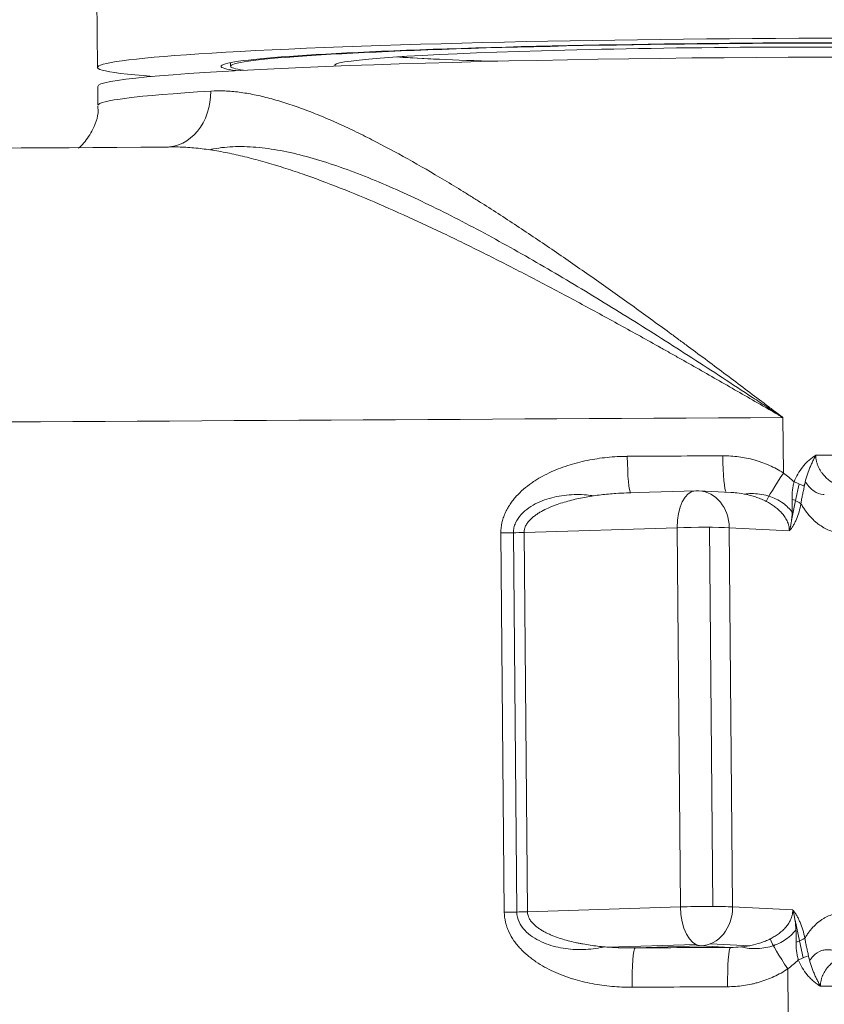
# Model space of a CAD drawing. Header units: millimetres. Extents: x -46 to 5160, y -5105 to -1541.
# Tile 75 of 104: x 4710 to 4717, y -4976 to -4968. Entities that reach past the tile are written whole.
import ezdxf

# ---------------------------------------------------------------- set-up
doc = ezdxf.new("R2010")
doc.units = ezdxf.units.MM
doc.header["$LTSCALE"] = 0.3175
doc.layers.add('1轮廓实线层', color=7, linetype='Continuous', lineweight=18)

# ---------------------------------------------------------------- blocks, each defined once
blk = doc.blocks.new('MR10C-1488')
at = {"layer": '1轮廓实线层'}
for p, q in [((7750.2274, -4862.5518), (7750.2702, -4867.3484)), ((7752.9049, -4867.2674), (7753.0779, -4867.2766)), ((7751.3899, -4867.3082), (7751.3901, -4867.3384)), ((7751.3912, -4867.3348), (7751.3901, -4867.3384)), ((7752.27, -4867.3277), (7752.2692, -4867.3306)), ((7750.2716, -4867.5083), (7750.273, -4867.6681)), ((7756.0445, -4870.3009), (7756.0486, -4870.7691)), ((7756.2311, -4870.8504), (7756.2204, -4870.8778)), ((7755.31, -4870.9183), (7754.7264, -4870.9367)), ((7755.6057, -4870.9323), (7755.3365, -4870.9186)), ((7756.1516, -4871.0015), (7756.1807, -4870.8604)), ((7756.1171, -4871.1689), (7756.1516, -4871.0015)), ((7753.6973, -4874.4714), (7753.6688, -4871.2737)), ((7753.8024, -4874.4702), (7753.7739, -4871.2725)), ((7755.1526, -4871.2296), (7753.8639, -4871.2703)), ((7753.8639, -4871.2703), (7753.8924, -4874.468)), ((7755.1811, -4874.4273), (7755.1526, -4871.2296)), ((7755.4537, -4874.4238), (7755.4252, -4871.2261)), ((7756.0992, -4871.2554), (7755.5927, -4871.2295)), ((7755.5927, -4871.2295), (7755.6212, -4874.4272)), ((7753.8924, -4874.468), (7755.1811, -4874.4273)), ((7755.6212, -4874.4272), (7756.1277, -4874.4531)), ((7756.1468, -4874.54), (7756.1851, -4874.7146)), ((7754.5705, -4874.7664), (7755.3091, -4874.7431)), ((7755.3515, -4874.7556), (7754.7985, -4874.7731)), ((7755.6038, -4874.7685), (7755.3515, -4874.7556)), ((7755.4354, -4874.7374), (7755.7646, -4874.7542)), ((7756.1851, -4874.7146), (7756.2163, -4874.8569)), ((7756.2657, -4874.8631), (7756.2564, -4874.8404)), ((7756.0859, -4874.949), (7756.0894, -4875.3407))]:
    blk.add_line(p, q, dxfattribs=at)
blk.add_arc((7755.3201, -4871.2382), 0.32, 87.07367, 91.80824, dxfattribs=at)
for centre, major_axis, ratio, start_param, end_param in [((7755.55, -4867.3013), (5.2798, 0.047), 0.036886, 0, 3.56455), ((7755.55, -4867.3013), (-4.2398, -0.0378), 0.036886, 3.118149, 6.283185), ((7755.55, -4867.3013), (-4.1598, -0.0371), 0.036886, 2.911786, 6.259741), ((7755.55, -4867.3013), (-3.2808, -0.0292), 0.036886, 3.082708, 6.259743), ((7755.5514, -4867.4612), (-5.2798, -0.047), 0.036886, 3.141599, 6.283095), ((7755.5489, -4867.1856), (-3.0813, -0.0274), 0.036886, 0.459871, 0.539), ((7755.5491, -4867.2), (-2.8799, -0.0257), 0.036886, 0.32655, 0.846974), ((7755.55, -4867.3013), (-4.2398, -0.0378), 0.036886, 0, 0.244181), ((7755.55, -4867.3013), (-4.1598, -0.0371), 0.036886, 6.283185, 6.513132), ((7755.55, -4867.3013), (-3.2808, -0.0292), 0.036886, 0, 0.059024), ((7755.5528, -4867.6211), (-5.2798, -0.047), 0.036886, 5.673285, 6.283176), ((7750.8304, -4867.5415), (-0.0296, 0.4791), 0.819147, 3.077241, 4.648037), ((7664.2296, -4906.9323), (-1037.5588, -9.2429), 0.036886, 4.628493, 4.640951), ((7664.2509, -4909.3305), (1039.9587, 9.2643), 0.036886, 1.482086, 1.498886), ((7755.5813, -4870.8188), (-5.2798, -0.047), 0.036886, 3.141603, 4.571441), ((7664.2538, -4909.6503), (-1039.9587, -9.2643), 0.036886, 4.62417, 4.624947), ((7754.7615, -4870.6161), (0.0018, -0.32), 0.087271, 4.749425, 6.229903), ((7755.5668, -4870.6115), (0.0018, -0.32), 0.088045, 4.749427, 6.196096), ((7756.0769, -4870.7571), (-0.1766, -0.2668), 0.05306, 4.792484, 5.971025), ((7756.1215, -4870.8491), (-0.1492, 0.0578), 0.073304, 3.973634, 4.627848), ((7755.3201, -4871.2382), (-0.0101, 0.3198), 0.523014, 0.000006, 1.527506), ((7755.3201, -4871.2382), (-0.0163, -0.3196), 0.851525, 1.641205, 3.141586), ((7756.0608, -4871.0316), (-0.1569, 0.0312), 0.345262, 3.732703, 4.380788), ((7753.6963, -4871.2617), (0.32, 0.0029), 0.036886, 4.62598, 5.263191), ((7755.3201, -4871.2382), (0.32, 0.0029), 0.036886, 0.550802, 2.121598), ((7755.3486, -4874.4358), (-0.32, -0.0029), 0.036886, 3.692394, 5.263191), ((7755.3486, -4874.4358), (-0.0101, 0.3198), 0.523014, 1.527506, 3.098302), ((7755.3486, -4874.4358), (-0.0163, -0.3196), 0.851525, 0.070409, 1.641205), ((7753.7248, -4874.4594), (0.32, 0.0029), 0.036886, 4.62598, 5.263191), ((7756.1141, -4874.937), (-0.1801, 0.2645), 0.094092, 0.373582, 1.552124), ((7756.0935, -4874.6958), (0.1565, 0.0332), 0.276584, 5.059611, 5.707696), ((7754.8014, -4875.0928), (-0.0018, 0.32), 0.087271, 0.037036, 1.607832), ((7664.2908, -4913.8073), (-1040.2787, -9.2671), 0.036886, 4.62417, 4.624947), ((7755.6066, -4875.0883), (-0.0018, 0.32), 0.088045, 0.037038, 1.607834), ((7756.1574, -4874.8801), (0.1482, 0.0603), 0.004782, 4.824169, 5.478383), ((7755.6212, -4875.2956), (5.2798, 0.047), 0.036886, 0.000007, 1.429848), ((7664.2937, -4914.1271), (1039.9587, 9.2643), 0.036886, 1.482577, 1.483354)]:
    blk.add_ellipse(centre, major_axis=major_axis, ratio=ratio, start_param=start_param, end_param=end_param, dxfattribs=at)
for points, knots in [([(7751.2239, -4867.5481), (7751.2624, -4867.5457), (7751.3017, -4867.5455), (7751.3817, -4867.5488), (7751.4225, -4867.5524), (7751.5054, -4867.563), (7751.5477, -4867.5701), (7751.6336, -4867.5874), (7751.6772, -4867.5977), (7751.766, -4867.6213), (7751.8111, -4867.6345), (7751.9027, -4867.6639), (7751.9493, -4867.6799), (7752.0201, -4867.706), (7752.0439, -4867.7151), (7752.0918, -4867.7338), (7752.1159, -4867.7434), (7752.1885, -4867.7733), (7752.2371, -4867.7942), (7752.3348, -4867.838), (7752.3839, -4867.8608), (7752.4826, -4867.9083), (7752.5322, -4867.933), (7752.6818, -4868.0093), (7752.7825, -4868.0634), (7752.9861, -4868.1773), (7753.0889, -4868.2371), (7753.2446, -4868.3306), (7753.2968, -4868.3623), (7753.3624, -4868.4028), (7753.3755, -4868.4109), (7753.4018, -4868.4273), (7753.4411, -4868.4518), (7753.4805, -4868.4766), (7753.6117, -4868.5597), (7753.7167, -4868.6277), (7753.9267, -4868.7666), (7754.0318, -4868.8373), (7754.2423, -4868.9812), (7754.3476, -4869.0544), (7754.5587, -4869.2028), (7754.6644, -4869.278), (7754.8763, -4869.4304), (7754.9824, -4869.5076), (7755.1155, -4869.6051), (7755.1421, -4869.6247), (7755.1954, -4869.6639), (7755.2221, -4869.6836), (7755.302, -4869.7427), (7755.3553, -4869.7822), (7755.5149, -4869.901), (7755.621, -4869.9806), (7755.78, -4870.1004), (7755.833, -4870.1404), (7755.9123, -4870.2005), (7755.952, -4870.2306), (7755.9983, -4870.2658), (7756.0214, -4870.2833), (7756.033, -4870.2921), (7756.0379, -4870.2959), (7756.0404, -4870.2978), (7756.0412, -4870.2984), (7756.0428, -4870.2996), (7756.0437, -4870.3003), (7756.0445, -4870.3009)], [0, 0, 0, 0, 0.03125, 0.03125, 0.0625, 0.0625, 0.09375, 0.09375, 0.125, 0.125, 0.15625, 0.15625, 0.1875, 0.1875, 0.203125, 0.203125, 0.21875, 0.21875, 0.25, 0.25, 0.28125, 0.28125, 0.3125, 0.3125, 0.375, 0.375, 0.4375, 0.4375, 0.46875, 0.46875, 0.476562, 0.476562, 0.484375, 0.5, 0.5, 0.5625, 0.5625, 0.625, 0.625, 0.6875, 0.6875, 0.75, 0.75, 0.8125, 0.8125, 0.828125, 0.828125, 0.84375, 0.84375, 0.875, 0.875, 0.9375, 0.9375, 0.96875, 0.96875, 0.984375, 0.992188, 0.996094, 0.998047, 0.999023, 0.999023, 0.999512, 0.999512, 1, 1, 1, 1]), ([(7750.2711, -4867.6756), (7750.2717, -4867.6791), (7750.2831, -4867.7445), (7750.2395, -4867.8646), (7750.1682, -4867.9747), (7750.1231, -4868.0173), (7750.108, -4868.03)], [0, 0, 0, 0, 0.024554, 0.460529, 0.812475, 1, 1, 1, 1]), ([(7756.0445, -4870.3009), (7756.0436, -4870.3004), (7756.0423, -4870.2996), (7756.041, -4870.2988), (7756.0401, -4870.2983), (7756.0396, -4870.2981), (7756.0374, -4870.2968), (7756.0321, -4870.2937), (7756.0196, -4870.2864), (7755.9947, -4870.272), (7755.9448, -4870.243), (7755.845, -4870.1852), (7755.7594, -4870.1358), (7755.5881, -4870.0371), (7755.4738, -4869.9716), (7755.302, -4869.8738), (7755.2446, -4869.8412), (7755.1586, -4869.7926), (7755.1299, -4869.7764), (7755.0725, -4869.7441), (7755.0439, -4869.728), (7754.9006, -4869.6476), (7754.7863, -4869.584), (7754.5582, -4869.4583), (7754.4443, -4869.3962), (7754.217, -4869.2737), (7754.1035, -4869.2132), (7753.8768, -4869.0943), (7753.7637, -4869.0359), (7753.5376, -4868.9211), (7753.4246, -4868.8649), (7753.2553, -4868.7824), (7753.1989, -4868.7553), (7753.1143, -4868.7151), (7753.0862, -4868.7018), (7753.03, -4868.6755), (7753.002, -4868.6624), (7752.8622, -4868.5979), (7752.7513, -4868.5482), (7752.5316, -4868.4534), (7752.4228, -4868.4083), (7752.2072, -4868.3233), (7752.1004, -4868.2834), (7751.9418, -4868.2284), (7751.876, -4868.2065), (7751.8107, -4868.1859), (7751.7846, -4868.1778), (7751.7716, -4868.1738), (7751.7326, -4868.162), (7751.7069, -4868.1544), (7751.63, -4868.1324), (7751.5795, -4868.1188), (7751.4797, -4868.094), (7751.4305, -4868.0827), (7751.3335, -4868.0627), (7751.2857, -4868.054), (7751.1915, -4868.0392), (7751.1451, -4868.0332), (7751.0538, -4868.0241), (7751.0089, -4868.0211), (7750.9206, -4868.0185), (7750.8772, -4868.0189), (7750.8347, -4868.0211)], [0, 0, 0, 0, 0.000488, 0.000732, 0.000732, 0.000977, 0.000977, 0.001953, 0.003906, 0.007813, 0.015625, 0.03125, 0.0625, 0.0625, 0.125, 0.125, 0.15625, 0.15625, 0.171875, 0.171875, 0.1875, 0.1875, 0.25, 0.25, 0.3125, 0.3125, 0.375, 0.375, 0.4375, 0.4375, 0.5, 0.5, 0.53125, 0.53125, 0.546875, 0.546875, 0.5625, 0.5625, 0.625, 0.625, 0.6875, 0.6875, 0.75, 0.75, 0.78125, 0.789062, 0.789062, 0.796875, 0.796875, 0.8125, 0.8125, 0.84375, 0.84375, 0.875, 0.875, 0.90625, 0.90625, 0.9375, 0.9375, 0.96875, 0.96875, 1, 1, 1, 1]), ([(7751.2149, -4868.0429), (7751.2258, -4868.0404), (7751.2368, -4868.038), (7751.3069, -4868.0245), (7751.3691, -4868.0181), (7751.4968, -4868.0146), (7751.5626, -4868.0173), (7751.698, -4868.0307), (7751.7676, -4868.0413), (7751.9106, -4868.0697), (7751.9843, -4868.0876), (7752.2092, -4868.1502), (7752.3626, -4868.2036), (7752.6764, -4868.3279), (7752.8368, -4868.399), (7753.0827, -4868.5164), (7753.1657, -4868.5575), (7753.3318, -4868.642), (7753.4149, -4868.6856), (7753.6649, -4868.8196), (7753.8323, -4868.9134), (7754.1687, -4869.1083), (7754.3378, -4869.2093), (7754.5931, -4869.3653), (7754.6784, -4869.4181), (7754.8497, -4869.525), (7754.9356, -4869.5792), (7755.1926, -4869.7425), (7755.3633, -4869.8527), (7755.619, -4870.0197), (7755.7042, -4870.0757), (7755.8319, -4870.1599), (7755.8957, -4870.2021), (7755.9595, -4870.2444), (7756.002, -4870.2727), (7756.0235, -4870.2869), (7756.0444, -4870.3009)], [0, 0, 0, 0, 0.009322, 0.009322, 0.058856, 0.058856, 0.108391, 0.108391, 0.157925, 0.157925, 0.207459, 0.207459, 0.306527, 0.306527, 0.405596, 0.405596, 0.45513, 0.45513, 0.504664, 0.504664, 0.603733, 0.603733, 0.702801, 0.702801, 0.752335, 0.752335, 0.801869, 0.801869, 0.900938, 0.900938, 0.950472, 0.950472, 0.975239, 0.987622, 0.987622, 1, 1, 1, 1]), ([(7753.6688, -4871.2737), (7753.6685, -4871.2448), (7753.6716, -4871.2165), (7753.6805, -4871.1749), (7753.6842, -4871.1611), (7753.6909, -4871.1408), (7753.6933, -4871.134), (7753.6972, -4871.124), (7753.6985, -4871.1206), (7753.7012, -4871.1139), (7753.7083, -4871.0974), (7753.7163, -4871.0814), (7753.7301, -4871.0565), (7753.7375, -4871.0444), (7753.7534, -4871.0207), (7753.7618, -4871.0091), (7753.7751, -4870.9922), (7753.7796, -4870.9867), (7753.7889, -4870.9757), (7753.7936, -4870.9703), (7753.8175, -4870.9439), (7753.8379, -4870.9242), (7753.8808, -4870.8872), (7753.9032, -4870.8698), (7753.9324, -4870.8494), (7753.9382, -4870.8454), (7753.9501, -4870.8375), (7753.9561, -4870.8336), (7753.9742, -4870.8222), (7753.9864, -4870.8148), (7754.0234, -4870.7936), (7754.0485, -4870.7805), (7754.0994, -4870.7562), (7754.1253, -4870.745), (7754.1778, -4870.7243), (7754.2044, -4870.7147), (7754.2582, -4870.6973), (7754.2855, -4870.6893), (7754.3406, -4870.6748), (7754.3683, -4870.6684), (7754.4516, -4870.6513), (7754.5075, -4870.6429), (7754.6201, -4870.6314), (7754.6767, -4870.6284), (7754.7337, -4870.6281)], [0, 0, 0, 0, 0.0625, 0.0625, 0.09375, 0.09375, 0.109375, 0.109375, 0.117187, 0.117187, 0.125, 0.15625, 0.15625, 0.1875, 0.1875, 0.21875, 0.21875, 0.234375, 0.234375, 0.25, 0.25, 0.3125, 0.3125, 0.375, 0.375, 0.390625, 0.390625, 0.40625, 0.40625, 0.4375, 0.4375, 0.5, 0.5, 0.5625, 0.5625, 0.625, 0.625, 0.6875, 0.6875, 0.75, 0.75, 0.875, 0.875, 1, 1, 1, 1]), ([(7755.5387, -4870.6235), (7755.5612, -4870.6234), (7755.6061, -4870.6247), (7755.6727, -4870.6312), (7755.7166, -4870.6385), (7755.7602, -4870.6473), (7755.7819, -4870.6525), (7755.8143, -4870.6616), (7755.8304, -4870.6664), (7755.8465, -4870.6716), (7755.8572, -4870.6752), (7755.8625, -4870.6771), (7755.8891, -4870.6866), (7755.9099, -4870.695), (7755.9509, -4870.7134), (7755.971, -4870.7234), (7756.0105, -4870.745), (7756.0298, -4870.7566), (7756.0486, -4870.7691)], [0, 0, 0, 0, 0.125, 0.25, 0.375, 0.375, 0.5, 0.5, 0.5625, 0.59375, 0.59375, 0.625, 0.625, 0.75, 0.75, 0.875, 0.875, 1, 1, 1, 1]), ([(7756.1383, -4870.8431), (7756.1475, -4870.8202), (7756.1581, -4870.7981), (7756.1824, -4870.7559), (7756.196, -4870.7357), (7756.2152, -4870.7117), (7756.2191, -4870.7069), (7756.2272, -4870.6976), (7756.2313, -4870.6931), (7756.244, -4870.6797), (7756.2528, -4870.6711), (7756.2666, -4870.6589), (7756.2713, -4870.6549), (7756.2808, -4870.6471), (7756.2857, -4870.6434), (7756.2956, -4870.6361), (7756.3006, -4870.6326), (7756.3083, -4870.6275), (7756.3122, -4870.625), (7756.3167, -4870.6221), (7756.3187, -4870.6209), (7756.32, -4870.6202), (7756.3206, -4870.6198), (7756.3213, -4870.6194)], [0, 0, 0, 0, 0.25, 0.25, 0.5, 0.5, 0.5625, 0.5625, 0.625, 0.625, 0.75, 0.75, 0.8125, 0.8125, 0.875, 0.875, 0.9375, 0.9375, 0.96875, 0.984375, 0.992187, 0.992187, 1, 1, 1, 1]), ([(7756.3213, -4870.6194), (7756.3199, -4870.6219), (7756.3186, -4870.6245), (7756.3159, -4870.6296), (7756.3145, -4870.6322), (7756.3105, -4870.64), (7756.3079, -4870.6452), (7756.3001, -4870.6608), (7756.295, -4870.6713), (7756.2852, -4870.6925), (7756.2805, -4870.7031), (7756.2713, -4870.7246), (7756.267, -4870.7354), (7756.2545, -4870.768), (7756.2471, -4870.79), (7756.2345, -4870.8345), (7756.2292, -4870.8571), (7756.2251, -4870.8799)], [0, 0, 0, 0, 0.03125, 0.03125, 0.0625, 0.0625, 0.125, 0.125, 0.25, 0.25, 0.375, 0.375, 0.5, 0.5, 0.75, 0.75, 1, 1, 1, 1]), ([(7756.3213, -4870.6194), (7756.3214, -4870.6363), (7756.3235, -4870.6527), (7756.3281, -4870.6729), (7756.3291, -4870.6769), (7756.3313, -4870.6849), (7756.3326, -4870.6888), (7756.3365, -4870.7003), (7756.3394, -4870.7078), (7756.349, -4870.7294), (7756.3566, -4870.7428), (7756.3672, -4870.7587), (7756.3694, -4870.7619), (7756.3739, -4870.768), (7756.3761, -4870.771), (7756.383, -4870.7799), (7756.3878, -4870.7855), (7756.4024, -4870.8017), (7756.4126, -4870.8117), (7756.4286, -4870.8256), (7756.434, -4870.83), (7756.4422, -4870.8364), (7756.445, -4870.8385), (7756.4506, -4870.8427), (7756.4534, -4870.8447), (7756.4676, -4870.8546), (7756.4791, -4870.8619), (7756.5024, -4870.8752), (7756.5143, -4870.8813), (7756.5382, -4870.8926), (7756.5503, -4870.8977), (7756.5686, -4870.9048), (7756.5748, -4870.9071), (7756.5871, -4870.9114), (7756.5933, -4870.9135), (7756.6243, -4870.9232), (7756.6492, -4870.9295), (7756.6992, -4870.9394), (7756.7244, -4870.9431), (7756.7748, -4870.9483), (7756.8001, -4870.9498), (7756.8254, -4870.9504)], [0, 0, 0, 0, 0.0625, 0.0625, 0.078125, 0.078125, 0.09375, 0.09375, 0.125, 0.125, 0.1875, 0.1875, 0.203125, 0.203125, 0.21875, 0.21875, 0.25, 0.25, 0.3125, 0.3125, 0.34375, 0.34375, 0.359375, 0.359375, 0.375, 0.375, 0.4375, 0.4375, 0.5, 0.5, 0.5625, 0.5625, 0.59375, 0.59375, 0.625, 0.625, 0.75, 0.75, 0.875, 0.875, 1, 1, 1, 1]), ([(7756.1221, -4870.9905), (7756.1214, -4870.9782), (7756.1212, -4870.9659), (7756.1221, -4870.9415), (7756.1232, -4870.9293), (7756.1263, -4870.9048), (7756.1283, -4870.8926), (7756.1319, -4870.8741), (7756.1331, -4870.8679), (7756.1357, -4870.8555), (7756.137, -4870.8493), (7756.1383, -4870.8431)], [0, 0, 0, 0, 0.25, 0.25, 0.5, 0.5, 0.75, 0.75, 0.875, 0.875, 1, 1, 1, 1]), ([(7756.3934, -4870.9508), (7756.3898, -4870.9507), (7756.3862, -4870.9503), (7756.3571, -4870.9467), (7756.3313, -4870.9371), (7756.2947, -4870.9124), (7756.2829, -4870.9025), (7756.2599, -4870.8788), (7756.2488, -4870.865), (7756.2368, -4870.8468), (7756.235, -4870.844), (7756.2332, -4870.8412)], [0, 0, 0, 0, 0.063576, 0.063576, 0.512061, 0.512061, 0.736304, 0.736304, 0.960546, 0.960546, 1, 1, 1, 1]), ([(7754.7266, -4870.9367), (7754.697, -4870.9376), (7754.6675, -4870.9391), (7754.5959, -4870.9438), (7754.5539, -4870.9477), (7754.4911, -4870.9552), (7754.4702, -4870.958), (7754.4284, -4870.9642), (7754.4075, -4870.9676), (7754.3451, -4870.9788), (7754.3039, -4870.9876), (7754.2425, -4871.0031), (7754.2222, -4871.0087), (7754.1818, -4871.0208), (7754.1616, -4871.0273), (7754.1317, -4871.0379), (7754.1217, -4871.0416), (7754.1019, -4871.0493), (7754.0921, -4871.0533), (7754.0628, -4871.0658), (7754.0436, -4871.0748), (7754.0155, -4871.0896), (7754.0062, -4871.0947), (7753.988, -4871.1055), (7753.979, -4871.1112), (7753.9657, -4871.1202), (7753.9613, -4871.1233), (7753.9527, -4871.1296), (7753.9484, -4871.1329), (7753.9359, -4871.1429), (7753.9278, -4871.1499), (7753.9125, -4871.1647), (7753.9053, -4871.1726), (7753.8952, -4871.1852), (7753.892, -4871.1895), (7753.8859, -4871.1986), (7753.8831, -4871.2032), (7753.8779, -4871.2127), (7753.8756, -4871.2176), (7753.8725, -4871.2251), (7753.8715, -4871.2276), (7753.8697, -4871.2328), (7753.8689, -4871.2354), (7753.8653, -4871.2486), (7753.8638, -4871.2593), (7753.8639, -4871.2703)], [0, 0, 0, 0, 0.091145, 0.091145, 0.220982, 0.220982, 0.2859, 0.2859, 0.350818, 0.350818, 0.480654, 0.480654, 0.545573, 0.545573, 0.610491, 0.610491, 0.64295, 0.64295, 0.675409, 0.675409, 0.740327, 0.740327, 0.772786, 0.772786, 0.805245, 0.805245, 0.821475, 0.821475, 0.837704, 0.837704, 0.870164, 0.870164, 0.902623, 0.902623, 0.918852, 0.918852, 0.935082, 0.935082, 0.951311, 0.951311, 0.959426, 0.959426, 0.967541, 0.967541, 1, 1, 1, 1]), ([(7755.9045, -4871.0081), (7755.8914, -4871.0014), (7755.8781, -4870.9952), (7755.8512, -4870.9837), (7755.8376, -4870.9785), (7755.8102, -4870.969), (7755.7964, -4870.9646), (7755.7754, -4870.9587), (7755.7684, -4870.9569), (7755.7543, -4870.9534), (7755.7473, -4870.9517), (7755.7121, -4870.944), (7755.6838, -4870.9394), (7755.6387, -4870.9345), (7755.622, -4870.9331), (7755.6052, -4870.9323)], [0, 0, 0, 0, 0.139409, 0.139409, 0.278818, 0.278818, 0.418227, 0.418227, 0.487932, 0.487932, 0.557636, 0.557636, 0.836454, 0.836454, 1, 1, 1, 1]), ([(7755.7192, -4870.9459), (7755.7387, -4870.9434), (7755.7585, -4870.9421), (7755.8251, -4870.9417), (7755.8715, -4870.9479), (7755.9204, -4870.9622), (7755.9239, -4870.9633), (7755.9274, -4870.9644)], [0, 0, 0, 0, 0.280156, 0.280156, 0.947893, 0.947893, 1, 1, 1, 1]), ([(7756.2251, -4870.8799), (7756.2229, -4870.8924), (7756.2204, -4870.9047), (7756.2151, -4870.9293), (7756.2124, -4870.9415), (7756.2072, -4870.966), (7756.2047, -4870.9782), (7756.2014, -4870.9965), (7756.2004, -4871.0027), (7756.1986, -4871.015), (7756.1978, -4871.0211), (7756.1971, -4871.0272)], [0, 0, 0, 0, 0.25, 0.25, 0.5, 0.5, 0.75, 0.75, 0.875, 0.875, 1, 1, 1, 1]), ([(7753.7739, -4871.2725), (7753.7739, -4871.2583), (7753.7754, -4871.2439), (7753.7815, -4871.2161), (7753.786, -4871.2025), (7753.8036, -4871.163), (7753.8198, -4871.1396), (7753.8584, -4871.0971), (7753.8802, -4871.0788), (7753.9267, -4871.0464), (7753.9517, -4871.0322), (7754.0286, -4870.9958), (7754.0824, -4870.9789), (7754.194, -4870.9561), (7754.2502, -4870.9506), (7754.3346, -4870.9501), (7754.3627, -4870.9513), (7754.4104, -4870.9555), (7754.43, -4870.9579), (7754.4494, -4870.961)], [0, 0, 0, 0, 0.051194, 0.051194, 0.102805, 0.102805, 0.206026, 0.206026, 0.309248, 0.309248, 0.412469, 0.412469, 0.618912, 0.618912, 0.825355, 0.825355, 0.928576, 0.928576, 1, 1, 1, 1]), ([(7756.0992, -4871.2554), (7756.0991, -4871.2409), (7756.0973, -4871.2267), (7756.0931, -4871.2093), (7756.0922, -4871.2059), (7756.0902, -4871.199), (7756.0891, -4871.1956), (7756.0855, -4871.1854), (7756.0827, -4871.1788), (7756.0737, -4871.1594), (7756.0667, -4871.1474), (7756.0511, -4871.1247), (7756.0425, -4871.114), (7756.0288, -4871.0988), (7756.024, -4871.0939), (7756.0142, -4871.0843), (7756.0092, -4871.0797), (7755.994, -4871.0662), (7755.9835, -4871.0579), (7755.9619, -4871.0421), (7755.9507, -4871.0347), (7755.928, -4871.0208), (7755.9164, -4871.0143), (7755.9045, -4871.0081)], [0, 0, 0, 0, 0.125, 0.125, 0.15625, 0.15625, 0.1875, 0.1875, 0.25, 0.25, 0.375, 0.375, 0.5, 0.5, 0.5625, 0.5625, 0.625, 0.625, 0.75, 0.75, 0.875, 0.875, 1, 1, 1, 1]), ([(7755.9275, -4870.9642), (7755.9477, -4870.9706), (7755.9673, -4870.9785), (7756.0073, -4870.998), (7756.0273, -4871.0099), (7756.0751, -4871.0443), (7756.1016, -4871.0697), (7756.1231, -4871.0986)], [0, 0, 0, 0, 0.264946, 0.264946, 0.552021, 0.552021, 1, 1, 1, 1]), ([(7756.0992, -4871.2554), (7756.1, -4871.2529), (7756.1007, -4871.2503), (7756.1022, -4871.2451), (7756.1029, -4871.2425), (7756.1049, -4871.2346), (7756.1062, -4871.2294), (7756.1097, -4871.2136), (7756.1117, -4871.203), (7756.1153, -4871.1816), (7756.1168, -4871.1708), (7756.1194, -4871.1491), (7756.1205, -4871.1381), (7756.1222, -4871.116), (7756.1229, -4871.1048), (7756.1238, -4871.0824), (7756.124, -4871.0711), (7756.1242, -4871.037), (7756.1235, -4871.0139), (7756.1221, -4870.9905)], [0, 0, 0, 0, 0.03125, 0.03125, 0.0625, 0.0625, 0.125, 0.125, 0.25, 0.25, 0.375, 0.375, 0.5, 0.5, 0.625, 0.625, 0.75, 0.75, 1, 1, 1, 1]), ([(7756.1971, -4871.0272), (7756.1924, -4871.0509), (7756.1869, -4871.0737), (7756.1742, -4871.1172), (7756.167, -4871.138), (7756.1568, -4871.1625), (7756.1547, -4871.1674), (7756.1503, -4871.1769), (7756.1481, -4871.1815), (7756.1413, -4871.1952), (7756.1366, -4871.2039), (7756.1266, -4871.2204), (7756.1214, -4871.2281), (7756.1133, -4871.239), (7756.1106, -4871.2425), (7756.1064, -4871.2475), (7756.1042, -4871.25), (7756.1017, -4871.2527), (7756.1007, -4871.2539), (7756.0999, -4871.2547), (7756.0996, -4871.2551), (7756.0992, -4871.2554)], [0, 0, 0, 0, 0.25, 0.25, 0.5, 0.5, 0.5625, 0.5625, 0.625, 0.625, 0.75, 0.75, 0.875, 0.875, 0.9375, 0.9375, 0.96875, 0.984375, 0.992187, 0.992187, 1, 1, 1, 1]), ([(7756.5556, -4871.2788), (7756.5395, -4871.2779), (7756.5234, -4871.276), (7756.4914, -4871.2701), (7756.4755, -4871.266), (7756.4439, -4871.2556), (7756.4282, -4871.2493), (7756.397, -4871.2342), (7756.3814, -4871.2254), (7756.3622, -4871.2127), (7756.3583, -4871.2101), (7756.3506, -4871.2047), (7756.3468, -4871.2019), (7756.3353, -4871.1932), (7756.3278, -4871.1871), (7756.3054, -4871.1679), (7756.2909, -4871.1538), (7756.2625, -4871.1228), (7756.2488, -4871.1059), (7756.2321, -4871.0828), (7756.2288, -4871.078), (7756.2223, -4871.0684), (7756.219, -4871.0634), (7756.2094, -4871.0484), (7756.2032, -4871.038), (7756.1971, -4871.0272)], [0, 0, 0, 0, 0.125, 0.125, 0.25, 0.25, 0.375, 0.375, 0.5, 0.5, 0.53125, 0.53125, 0.5625, 0.5625, 0.625, 0.625, 0.75, 0.75, 0.875, 0.875, 0.90625, 0.90625, 0.9375, 0.9375, 1, 1, 1, 1]), ([(7754.7735, -4875.1048), (7754.7165, -4875.1052), (7754.66, -4875.1028), (7754.5477, -4875.0927), (7754.492, -4875.0849), (7754.4092, -4875.069), (7754.3817, -4875.063), (7754.327, -4875.0494), (7754.2997, -4875.0419), (7754.2591, -4875.0293), (7754.2456, -4875.0249), (7754.2254, -4875.018), (7754.2186, -4875.0156), (7754.2052, -4875.0108), (7754.1985, -4875.0083), (7754.165, -4874.9956), (7754.1386, -4874.9846), (7754.0869, -4874.9608), (7754.0614, -4874.948), (7754.0116, -4874.9203), (7753.9873, -4874.9054), (7753.9576, -4874.8853), (7753.9517, -4874.8812), (7753.94, -4874.8729), (7753.9227, -4874.8602), (7753.9059, -4874.8469), (7753.8731, -4874.8194), (7753.8524, -4874.7999), (7753.8231, -4874.7687), (7753.8137, -4874.758), (7753.8001, -4874.7413), (7753.7957, -4874.7356), (7753.787, -4874.7241), (7753.7828, -4874.7182), (7753.7623, -4874.6887), (7753.7479, -4874.664), (7753.7299, -4874.6251), (7753.7244, -4874.6118), (7753.7185, -4874.5947), (7753.7173, -4874.5913), (7753.7151, -4874.5844), (7753.712, -4874.574), (7753.7093, -4874.5636), (7753.7011, -4874.5288), (7753.6975, -4874.5004), (7753.6973, -4874.4714)], [0, 0, 0, 0, 0.125, 0.125, 0.25, 0.25, 0.3125, 0.3125, 0.375, 0.375, 0.40625, 0.40625, 0.421875, 0.421875, 0.4375, 0.4375, 0.5, 0.5, 0.5625, 0.5625, 0.625, 0.625, 0.640625, 0.640625, 0.65625, 0.6875, 0.6875, 0.75, 0.75, 0.78125, 0.78125, 0.796875, 0.796875, 0.8125, 0.8125, 0.875, 0.875, 0.90625, 0.90625, 0.914063, 0.914063, 0.921875, 0.9375, 0.9375, 1, 1, 1, 1]), ([(7754.5385, -4874.7638), (7754.5286, -4874.7662), (7754.5187, -4874.7684), (7754.4533, -4874.7817), (7754.3973, -4874.7872), (7754.2843, -4874.7878), (7754.2271, -4874.7828), (7754.1439, -4874.7668), (7754.1165, -4874.76), (7754.0624, -4874.7432), (7754.0356, -4874.7331), (7753.9837, -4874.7092), (7753.9587, -4874.6955), (7753.9115, -4874.6634), (7753.8892, -4874.645), (7753.8504, -4874.6033), (7753.8334, -4874.5795), (7753.8095, -4874.5276), (7753.8026, -4874.499), (7753.8024, -4874.4704), (7753.8024, -4874.4703), (7753.8024, -4874.4702)], [0, 0, 0, 0, 0.034432, 0.034432, 0.227467, 0.227467, 0.420503, 0.420503, 0.517021, 0.517021, 0.613539, 0.613539, 0.710057, 0.710057, 0.806575, 0.806575, 0.903093, 0.903093, 0.999611, 0.999611, 1, 1, 1, 1]), ([(7753.8924, -4874.468), (7753.8925, -4874.479), (7753.8941, -4874.4896), (7753.898, -4874.5026), (7753.8988, -4874.5052), (7753.9007, -4874.5103), (7753.9017, -4874.5128), (7753.905, -4874.5203), (7753.9075, -4874.5251), (7753.9156, -4874.5393), (7753.9218, -4874.548), (7753.9354, -4874.5642), (7753.9428, -4874.5718), (7753.9545, -4874.5826), (7753.9585, -4874.5861), (7753.9667, -4874.5929), (7753.9709, -4874.5962), (7753.9837, -4874.6058), (7753.9924, -4874.6118), (7754.0102, -4874.6232), (7754.0193, -4874.6286), (7754.0377, -4874.6388), (7754.0471, -4874.6436), (7754.066, -4874.6529), (7754.0756, -4874.6573), (7754.095, -4874.6658), (7754.1048, -4874.6698), (7754.1344, -4874.6814), (7754.1543, -4874.6884), (7754.1945, -4874.7012), (7754.2147, -4874.7071), (7754.2555, -4874.7179), (7754.276, -4874.7228), (7754.307, -4874.7296), (7754.3173, -4874.7318), (7754.338, -4874.7359), (7754.3484, -4874.7379), (7754.3795, -4874.7435), (7754.4003, -4874.7469), (7754.4627, -4874.756), (7754.5044, -4874.7608), (7754.5881, -4874.7681), (7754.6301, -4874.7705), (7754.7142, -4874.7734), (7754.7563, -4874.7738), (7754.7985, -4874.7731)], [0, 0, 0, 0, 0.03125, 0.03125, 0.039062, 0.039062, 0.046875, 0.046875, 0.0625, 0.0625, 0.09375, 0.09375, 0.125, 0.125, 0.140625, 0.140625, 0.15625, 0.15625, 0.1875, 0.1875, 0.21875, 0.21875, 0.25, 0.25, 0.28125, 0.28125, 0.3125, 0.3125, 0.375, 0.375, 0.4375, 0.4375, 0.5, 0.5, 0.53125, 0.53125, 0.5625, 0.5625, 0.625, 0.625, 0.75, 0.75, 0.875, 0.875, 1, 1, 1, 1]), ([(7755.9373, -4874.697), (7755.9491, -4874.691), (7755.9606, -4874.6847), (7755.9831, -4874.6711), (7755.9941, -4874.6639), (7756.0155, -4874.6486), (7756.0258, -4874.6404), (7756.0408, -4874.6272), (7756.0457, -4874.6227), (7756.0553, -4874.6133), (7756.06, -4874.6084), (7756.0735, -4874.5935), (7756.0818, -4874.583), (7756.097, -4874.5606), (7756.1039, -4874.5487), (7756.1126, -4874.5295), (7756.1152, -4874.523), (7756.1197, -4874.5097), (7756.1216, -4874.5029), (7756.1239, -4874.4925), (7756.1246, -4874.489), (7756.1258, -4874.482), (7756.1263, -4874.4784), (7756.1274, -4874.4676), (7756.1278, -4874.4604), (7756.1277, -4874.4531)], [0, 0, 0, 0, 0.125, 0.125, 0.25, 0.25, 0.375, 0.375, 0.4375, 0.4375, 0.5, 0.5, 0.625, 0.625, 0.75, 0.75, 0.8125, 0.8125, 0.875, 0.875, 0.90625, 0.90625, 0.9375, 0.9375, 1, 1, 1, 1]), ([(7756.1554, -4874.7252), (7756.1564, -4874.7014), (7756.1566, -4874.6778), (7756.1558, -4874.6429), (7756.1554, -4874.6313), (7756.1541, -4874.6083), (7756.1532, -4874.5969), (7756.1511, -4874.5741), (7756.1498, -4874.5629), (7756.1469, -4874.5405), (7756.1451, -4874.5293), (7756.1412, -4874.5073), (7756.139, -4874.4963), (7756.1351, -4874.48), (7756.1338, -4874.4746), (7756.1316, -4874.4665), (7756.1309, -4874.4638), (7756.1293, -4874.4585), (7756.1285, -4874.4558), (7756.1277, -4874.4531)], [0, 0, 0, 0, 0.25, 0.25, 0.375, 0.375, 0.5, 0.5, 0.625, 0.625, 0.75, 0.75, 0.875, 0.875, 0.9375, 0.9375, 0.96875, 0.96875, 1, 1, 1, 1]), ([(7756.1277, -4874.4531), (7756.1281, -4874.4535), (7756.1284, -4874.454), (7756.1292, -4874.4548), (7756.1303, -4874.4561), (7756.1328, -4874.4591), (7756.1379, -4874.4654), (7756.1421, -4874.471), (7756.1504, -4874.4827), (7756.1557, -4874.491), (7756.166, -4874.5086), (7756.1709, -4874.5178), (7756.178, -4874.5321), (7756.1803, -4874.537), (7756.1848, -4874.5469), (7756.187, -4874.552), (7756.1976, -4874.5776), (7756.2052, -4874.5992), (7756.2187, -4874.6441), (7756.2247, -4874.6674), (7756.2298, -4874.6915)], [0, 0, 0, 0, 0.007813, 0.007813, 0.015625, 0.03125, 0.0625, 0.125, 0.125, 0.25, 0.25, 0.375, 0.375, 0.4375, 0.4375, 0.5, 0.5, 0.75, 0.75, 1, 1, 1, 1]), ([(7756.2298, -4874.6915), (7756.2357, -4874.6814), (7756.2417, -4874.6716), (7756.251, -4874.6576), (7756.2542, -4874.6529), (7756.2606, -4874.6439), (7756.2638, -4874.6396), (7756.2801, -4874.6181), (7756.2935, -4874.6026), (7756.3213, -4874.5744), (7756.3356, -4874.5618), (7756.3577, -4874.5449), (7756.3651, -4874.5396), (7756.3765, -4874.5321), (7756.3802, -4874.5297), (7756.3878, -4874.525), (7756.3916, -4874.5228), (7756.4107, -4874.5121), (7756.4261, -4874.5049), (7756.4571, -4874.4929), (7756.4727, -4874.4882), (7756.5042, -4874.481), (7756.52, -4874.4786), (7756.5519, -4874.4759), (7756.568, -4874.4756), (7756.5841, -4874.4765)], [0, 0, 0, 0, 0.0625, 0.0625, 0.09375, 0.09375, 0.125, 0.125, 0.25, 0.25, 0.375, 0.375, 0.4375, 0.4375, 0.46875, 0.46875, 0.5, 0.5, 0.625, 0.625, 0.75, 0.75, 0.875, 0.875, 1, 1, 1, 1]), ([(7756.1547, -4874.6185), (7756.1486, -4874.627), (7756.142, -4874.6352), (7756.12, -4874.6603), (7756.103, -4874.6761), (7756.0663, -4874.7044), (7756.0469, -4874.7168), (7756.0068, -4874.7379), (7755.986, -4874.7469), (7755.9649, -4874.7542)], [0, 0, 0, 0, 0.131995, 0.131995, 0.424482, 0.424482, 0.716968, 0.716968, 1, 1, 1, 1]), ([(7755.6038, -4874.7685), (7755.6325, -4874.7687), (7755.6612, -4874.7675), (7755.704, -4874.7635), (7755.7182, -4874.7618), (7755.7395, -4874.7586), (7755.7466, -4874.7574), (7755.7607, -4874.755), (7755.7677, -4874.7536), (7755.8028, -4874.7464), (7755.8304, -4874.7391), (7755.8711, -4874.7255), (7755.8845, -4874.7205), (7755.9112, -4874.7095), (7755.9243, -4874.7035), (7755.9373, -4874.697)], [0, 0, 0, 0, 0.25, 0.25, 0.375, 0.375, 0.4375, 0.4375, 0.5, 0.5, 0.75, 0.75, 0.875, 0.875, 1, 1, 1, 1]), ([(7755.9647, -4874.7539), (7755.9605, -4874.7553), (7755.9564, -4874.7566), (7755.9297, -4874.7649), (7755.9065, -4874.7702), (7755.86, -4874.7772), (7755.8367, -4874.779), (7755.7898, -4874.7793), (7755.7661, -4874.7778), (7755.7254, -4874.7722), (7755.7083, -4874.7689), (7755.6915, -4874.7647)], [0, 0, 0, 0, 0.047801, 0.047801, 0.302133, 0.302133, 0.556465, 0.556465, 0.810797, 0.810797, 1, 1, 1, 1]), ([(7756.1742, -4874.874), (7756.1714, -4874.8617), (7756.1685, -4874.8493), (7756.1634, -4874.8247), (7756.1611, -4874.8124), (7756.1576, -4874.7876), (7756.1563, -4874.7752), (7756.1553, -4874.7565), (7756.1551, -4874.7503), (7756.155, -4874.7378), (7756.1551, -4874.7315), (7756.1554, -4874.7252)], [0, 0, 0, 0, 0.25, 0.25, 0.5, 0.5, 0.75, 0.75, 0.875, 0.875, 1, 1, 1, 1]), ([(7756.2298, -4874.6915), (7756.2313, -4874.704), (7756.2334, -4874.7163), (7756.2382, -4874.7408), (7756.2409, -4874.753), (7756.2466, -4874.7775), (7756.2495, -4874.7897), (7756.2538, -4874.8081), (7756.2552, -4874.8143), (7756.2578, -4874.8265), (7756.2591, -4874.8327), (7756.2604, -4874.8388)], [0, 0, 0, 0, 0.25, 0.25, 0.5, 0.5, 0.75, 0.75, 0.875, 0.875, 1, 1, 1, 1]), ([(7756.2604, -4874.8388), (7756.2649, -4874.8613), (7756.2705, -4874.8836), (7756.284, -4874.9274), (7756.2918, -4874.9491), (7756.3048, -4874.9813), (7756.3094, -4874.992), (7756.3189, -4875.0131), (7756.3238, -4875.0237), (7756.334, -4875.0446), (7756.3392, -4875.055), (7756.3473, -4875.0705), (7756.35, -4875.0757), (7756.3542, -4875.0834), (7756.3556, -4875.0859), (7756.3584, -4875.0911), (7756.3598, -4875.0936), (7756.3612, -4875.0962)], [0, 0, 0, 0, 0.25, 0.25, 0.5, 0.5, 0.625, 0.625, 0.75, 0.75, 0.875, 0.875, 0.9375, 0.9375, 0.96875, 0.96875, 1, 1, 1, 1]), ([(7756.27, -4874.8802), (7756.2792, -4874.866), (7756.2892, -4874.8535), (7756.3216, -4874.8199), (7756.3461, -4874.8045), (7756.3834, -4874.7918), (7756.396, -4874.7893), (7756.4215, -4874.7874), (7756.4345, -4874.788), (7756.4729, -4874.7948), (7756.498, -4874.8054), (7756.5314, -4874.8288), (7756.54, -4874.8358), (7756.5484, -4874.8435)], [0, 0, 0, 0, 0.122575, 0.122575, 0.383791, 0.383791, 0.514399, 0.514399, 0.645007, 0.645007, 0.906223, 0.906223, 1, 1, 1, 1]), ([(7756.8596, -4874.7876), (7756.8342, -4874.7871), (7756.809, -4874.7875), (7756.7587, -4874.7904), (7756.7336, -4874.793), (7756.6838, -4874.8007), (7756.659, -4874.8058), (7756.6282, -4874.8142), (7756.622, -4874.816), (7756.6097, -4874.8197), (7756.6036, -4874.8217), (7756.5854, -4874.828), (7756.5734, -4874.8326), (7756.5497, -4874.8428), (7756.538, -4874.8483), (7756.5149, -4874.8606), (7756.5035, -4874.8674), (7756.4895, -4874.8766), (7756.4867, -4874.8785), (7756.4812, -4874.8824), (7756.473, -4874.8883), (7756.465, -4874.8946), (7756.4493, -4874.9078), (7756.4392, -4874.9172), (7756.4249, -4874.9328), (7756.4202, -4874.9382), (7756.4135, -4874.9467), (7756.4113, -4874.9496), (7756.4069, -4874.9556), (7756.4048, -4874.9586), (7756.3945, -4874.974), (7756.3871, -4874.9872), (7756.3792, -4875.005), (7756.3778, -4875.0087), (7756.3749, -4875.0161), (7756.3736, -4875.0198), (7756.3711, -4875.0275), (7756.37, -4875.0313), (7756.3679, -4875.0392), (7756.3669, -4875.0431), (7756.3627, -4875.063), (7756.361, -4875.0793), (7756.3612, -4875.0962)], [0, 0, 0, 0, 0.125, 0.125, 0.25, 0.25, 0.375, 0.375, 0.40625, 0.40625, 0.4375, 0.4375, 0.5, 0.5, 0.5625, 0.5625, 0.625, 0.625, 0.640625, 0.640625, 0.65625, 0.6875, 0.6875, 0.75, 0.75, 0.78125, 0.78125, 0.796875, 0.796875, 0.8125, 0.8125, 0.875, 0.875, 0.890625, 0.890625, 0.90625, 0.90625, 0.921875, 0.921875, 0.9375, 0.9375, 1, 1, 1, 1]), ([(7756.3612, -4875.0962), (7756.3605, -4875.0958), (7756.3599, -4875.0954), (7756.3585, -4875.0946), (7756.3566, -4875.0934), (7756.3519, -4875.0906), (7756.348, -4875.0881), (7756.3403, -4875.0831), (7756.3352, -4875.0796), (7756.3251, -4875.0724), (7756.3202, -4875.0687), (7756.3105, -4875.0611), (7756.3058, -4875.0571), (7756.2918, -4875.045), (7756.2828, -4875.0365), (7756.2699, -4875.0232), (7756.2657, -4875.0187), (7756.2575, -4875.0095), (7756.2534, -4875.0048), (7756.2338, -4874.9809), (7756.2198, -4874.9608), (7756.1948, -4874.9188), (7756.1838, -4874.8969), (7756.1742, -4874.874)], [0, 0, 0, 0, 0.007813, 0.007813, 0.015625, 0.03125, 0.0625, 0.0625, 0.125, 0.125, 0.1875, 0.1875, 0.25, 0.25, 0.375, 0.375, 0.4375, 0.4375, 0.5, 0.5, 0.75, 0.75, 1, 1, 1, 1]), ([(7756.0859, -4874.949), (7756.0672, -4874.9617), (7756.0481, -4874.9736), (7756.0092, -4874.9955), (7755.9894, -4875.0056), (7755.9492, -4875.0243), (7755.9287, -4875.0329), (7755.8871, -4875.0484), (7755.866, -4875.0555), (7755.8338, -4875.0649), (7755.8176, -4875.0693), (7755.8012, -4875.0733), (7755.7903, -4875.0759), (7755.7848, -4875.0772), (7755.7572, -4875.0831), (7755.713, -4875.0911), (7755.6461, -4875.0984), (7755.6011, -4875.1002), (7755.5786, -4875.1003)], [0, 0, 0, 0, 0.125, 0.125, 0.25, 0.25, 0.375, 0.375, 0.5, 0.5, 0.5625, 0.59375, 0.59375, 0.625, 0.625, 0.75, 0.875, 1, 1, 1, 1])]:
    blk.add_open_spline(points, degree=3, knots=knots, dxfattribs=at)
for points in [[(7756.0486, -4870.7691), (7756.0647, -4870.7803), (7756.0956, -4870.8039), (7756.1245, -4870.8297), (7756.1383, -4870.8431)], [(7754.7643, -4870.9358), (7754.7518, -4870.936), (7754.7392, -4870.9363), (7754.7266, -4870.9367)], [(7756.1742, -4874.874), (7756.1606, -4874.8876), (7756.1322, -4874.9137), (7756.1017, -4874.9376), (7756.0859, -4874.949)]]:
    blk.add_open_spline(points, degree=3, dxfattribs=at)

msp = doc.modelspace()

# ---------------------------------------------------------------- block references
msp.add_blockref('MR10C-1488', (-3039.52709, -100.95006))

doc.saveas('drawing.dxf')
